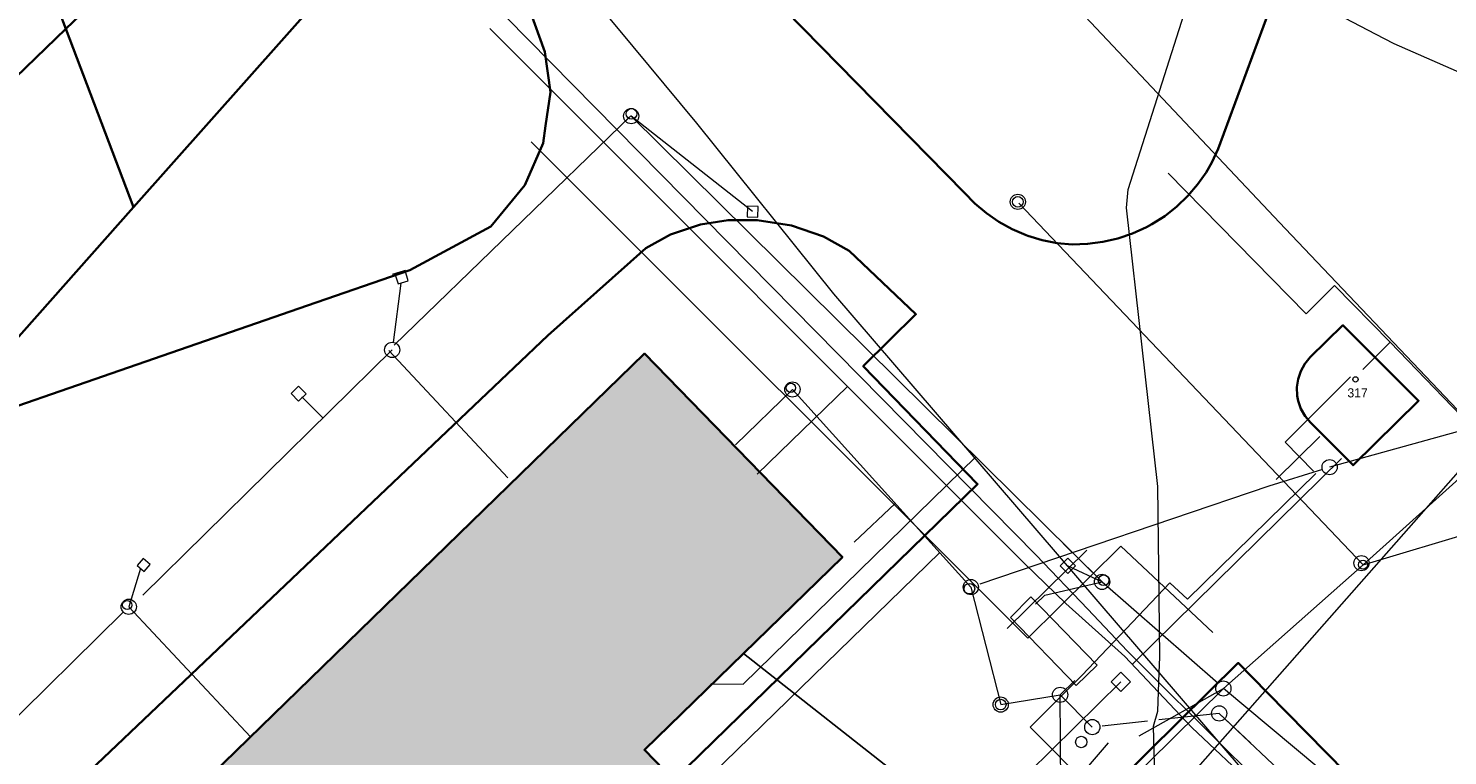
# Model space of a CAD drawing. Header units: millimetres. Extents: x -527259 to -526551, y -1129736 to -1129000.
# Tile 197 of 213: x -526867 to -526774, y -1129566 to -1129519. Entities that reach past the tile are written whole.
import ezdxf
from ezdxf.enums import TextEntityAlignment as Align

# ---------------------------------------------------------------- set-up
doc = ezdxf.new("R2010")
doc.units = ezdxf.units.MM
doc.header["$LTSCALE"] = 12
for name, color, linetype, lineweight in [('IS_sdelovaci - nezamer poloha CETIN', 132, 'EL_VEDENI_SLABOPROUD_PODZ', 0), ('IS_sdelovací CETIN', 6, 'EL_VEDENI_SLABOPROUD_PODZ', 0), ('ISa_destova_kanalizace', 4, 'KANALIZACE_DESTOVA_PODZ', 9), ('ISa_NN', 6, 'EL_VEDENI_NN_PODZ', 0), ('ISa_plyn_podzem_STL', 6, 'PLYN_POTRUBI_ST_PODZ', 0), ('ISa_splaskova_kanalizace', 30, 'KANALIZACE_SPLASKOVA_PODZ', 0), ('KN tlusta', 170, 'Continuous', 35), ('srafy', 6, 'Continuous', 9), ('tlusta', 7, 'Continuous', 15)]:
    doc.layers.add(name, color=color, linetype=linetype, lineweight=lineweight)
doc.layers.add('ISa_Vodovod', color=6, linetype='VODA_PITNA_PODZ')
doc.layers.add('Parc. č.', color=170, linetype='Continuous')
doc.layers.add('netisk', color=30, linetype='Continuous', plot=False)
doc.styles.add('laplan', font='txt', dxfattribs={"height": 0.002})
doc.linetypes.add('EL_VEDENI_NN_PODZ', pattern='A,35,-15,[109,CADKON.SHX,S=5,R=0,X=0,Y=0],-50', length=100)
doc.linetypes.add('EL_VEDENI_SLABOPROUD_PODZ', pattern='A,10,-30,[116,CADKON.SHX,S=5,R=0,X=0,Y=0],-35,10,-10', length=95)
doc.linetypes.add('KANALIZACE_DESTOVA_PODZ', pattern='A,35,-15,[102,CADKON.SHX,S=5,R=0,X=0,Y=5],-5,[106,CADKON.SHX,S=5,R=0,X=10,Y=0],30,-15', length=100)
doc.linetypes.add('KANALIZACE_SPLASKOVA_PODZ', pattern='A,35,-15,[102,CADKON.SHX,S=5,R=0,X=0,Y=5],-5,[102,CADKON.SHX,S=5,R=0,X=20,Y=5],30,-15', length=100)
doc.linetypes.add('PLYN_POTRUBI_ST_PODZ', pattern='A,35,-15,[113,CADKON.SHX,S=5,R=0,X=0,Y=0],-50', length=100)
doc.linetypes.add('VODA_PITNA_PODZ', pattern='A,35,-15,[117,CADKON.SHX,S=1.25,R=0,X=0,Y=0],-50', length=100)

# ---------------------------------------------------------------- blocks, each defined once
blk = doc.blocks.new('4$02')
at = {"layer": 'tlusta', "color": 0}
blk.add_circle((-0.007, 0.001), 0.175, dxfattribs=at)

msp = doc.modelspace()

# ---------------------------------------------------------------- hatches: boundary and pattern name
at = {"layer": 'srafy', "transparency": 33554534}
h = msp.add_hatch(color=251, dxfattribs=at)
h.dxf.hatch_style = 1
h.paths.add_polyline_path([(-526833.93, -1129576.743), (-526825.02, -1129568.073), (-526826.96, -1129566.083), (-526813.94, -1129553.403), (-526826.96, -1129540.013), (-526859.51, -1129571.683), (-526864.3, -1129568.293), (-526874.33, -1129578.043), (-526870.32, -1129582.223), (-526874.78, -1129586.563), (-526866.88, -1129594.753), (-526870.34, -1129598.113), (-526865.282, -1129603.349), (-526855.362, -1129593.762), (-526840.12, -1129579.033), (-526838.21, -1129580.943), (-526837.83, -1129580.603), (-526831.285, -1129587.878), (-526829.093, -1129590.315), (-526824.243, -1129595.705), (-526821.61, -1129598.633), (-526821.234, -1129598.294), (-526817.65, -1129594.793), (-526820.29, -1129591.863)])

# ---------------------------------------------------------------- linework, layer by layer
at = {"layer": 'IS_sdelovaci - nezamer poloha CETIN', "ltscale": 0.002, "flags": 128}
for points in [[(-526793.112, -1129560.994), (-526814.511, -1129536.087), (-526823.512, -1129524.862), (-526828.769, -1129518.512), (-526832.868, -1129513.593), (-526834.116, -1129511.446), (-526832.868, -1129508.137), (-526827.165, -1129497.906), (-526824.759, -1129492.719), (-526824.759, -1129490.393), (-526826.541, -1129488.425), (-526829.838, -1129485.278), (-526835.363, -1129479.285), (-526839.72, -1129474.773), (-526841.489, -1129472.919)], [(-526843.299, -1129474.437), (-526817.731, -1129496.878), (-526784.842, -1129531.79), (-526773.49, -1129543.723)], [(-526793.112, -1129560.994), (-526793.076, -1129559.981), (-526793.144, -1129554.13), (-526793.207, -1129548.759), (-526795.267, -1129530.434), (-526795.163, -1129529.23), (-526790.056, -1129513.177)], [(-526793.331, -1129570.365), (-526755.65, -1129527.613)], [(-526793.331, -1129570.365), (-526793.489, -1129564.526), (-526793.204, -1129563.537), (-526793.112, -1129560.994)], [(-526740.72, -1129614.123), (-526779.224, -1129577.16), (-526793.112, -1129560.994)]]:
    msp.add_lwpolyline(points, dxfattribs=at)
at = {"layer": 'IS_sdelovací CETIN', "ltscale": 0.003, "flags": 128}
for points in [[(-526790.056, -1129513.177), (-526784.38, -1129516.113), (-526778.916, -1129518.971)], [(-526778.916, -1129518.971), (-526777.69, -1129519.613), (-526767.35, -1129524.163), (-526755.65, -1129527.613)], [(-526793.144, -1129554.13), (-526793.207, -1129548.759), (-526795.267, -1129530.434), (-526795.163, -1129529.23)]]:
    msp.add_lwpolyline(points, dxfattribs=at)
at = {"layer": 'ISa_destova_kanalizace', "ltscale": 0.002}
for p, q in [((-526843.419, -1129539.47), (-526827.854, -1129524.37)), ((-526828.179, -1129524.689), (-526827.854, -1129524.37)), ((-526827.854, -1129524.37), (-526796.867, -1129555.036)), ((-526819.861, -1129530.668), (-526827.832, -1129524.392)), ((-526779.71, -1129553.903), (-526748.239, -1129525.606)), ((-526820.182, -1129530.321), (-526820.199, -1129531.022)), ((-526819.481, -1129530.338), (-526820.182, -1129530.321)), ((-526819.499, -1129531.039), (-526819.481, -1129530.338)), ((-526802.35, -1129530.123), (-526779.71, -1129553.903)), ((-526820.199, -1129531.022), (-526819.499, -1129531.039)), ((-526842.984, -1129534.631), (-526843.554, -1129534.817)), ((-526842.706, -1129534.551), (-526843.372, -1129534.765)), ((-526842.706, -1129534.551), (-526843.372, -1129534.765)), ((-526843.372, -1129534.765), (-526843.158, -1129535.433)), ((-526843.372, -1129534.765), (-526843.158, -1129535.433)), ((-526843.158, -1129535.433), (-526842.491, -1129535.218)), ((-526843.158, -1129535.433), (-526842.491, -1129535.218)), ((-526842.491, -1129535.218), (-526842.706, -1129534.551)), ((-526842.491, -1129535.218), (-526842.706, -1129534.551)), ((-526842.982, -1129535.376), (-526843.487, -1129539.275)), ((-526842.982, -1129535.376), (-526843.487, -1129539.275)), ((-526859.937, -1129555.913), (-526843.551, -1129539.772)), ((-526835.95, -1129548.179), (-526843.776, -1129539.82)), ((-526849.7, -1129542.155), (-526850.201, -1129542.644)), ((-526849.7, -1129542.155), (-526850.201, -1129542.644)), ((-526850.201, -1129542.644), (-526849.711, -1129543.145)), ((-526850.201, -1129542.644), (-526849.711, -1129543.145)), ((-526849.711, -1129543.145), (-526849.21, -1129542.656)), ((-526849.711, -1129543.145), (-526849.21, -1129542.656)), ((-526849.21, -1129542.656), (-526849.7, -1129542.155)), ((-526849.21, -1129542.656), (-526849.7, -1129542.155)), ((-526849.481, -1129542.85), (-526848.111, -1129544.245)), ((-526849.481, -1129542.85), (-526848.111, -1129544.245)), ((-526820.475, -1129561.761), (-526805.181, -1129546.808)), ((-526779.71, -1129553.903), (-526760.78, -1129548.242)), ((-526799.423, -1129552.507), (-526796.871, -1129555.032)), ((-526859.917, -1129553.496), (-526860.316, -1129553.945)), ((-526859.469, -1129553.895), (-526859.917, -1129553.496)), ((-526859.868, -1129554.343), (-526859.469, -1129553.895)), ((-526799.118, -1129553.479), (-526799.619, -1129553.969)), ((-526788.896, -1129562.045), (-526779.71, -1129553.903)), ((-526860.092, -1129554.144), (-526860.873, -1129556.664)), ((-526860.316, -1129553.945), (-526859.868, -1129554.343)), ((-526799.619, -1129553.969), (-526799.129, -1129554.47)), ((-526799.129, -1129554.47), (-526798.628, -1129553.981)), ((-526799.123, -1129553.975), (-526796.871, -1129555.032)), ((-526800.644, -1129555.905), (-526796.871, -1129555.032)), ((-526796.872, -1129555.032), (-526789.247, -1129561.689)), ((-526852.869, -1129565.219), (-526860.873, -1129556.664)), ((-526802.904, -1129557.382), (-526801.558, -1129556.017)), ((-526801.251, -1129556.501), (-526800.644, -1129555.905)), ((-526879.752, -1129575.26), (-526861.23, -1129557.014)), ((-526797.203, -1129560.511), (-526798.576, -1129561.853)), ((-526825.204, -1129597.868), (-526788.896, -1129562.045)), ((-526822.596, -1129561.738), (-526820.475, -1129561.761)), ((-526777.443, -1129571.577), (-526788.896, -1129562.045))]:
    msp.add_line(p, q, dxfattribs=at)
at = {"layer": 'ISa_destova_kanalizace', "color": 251, "ltscale": 0.002}
msp.add_line((-526807.549, -1129553.099), (-526861.788, -1129605.876), dxfattribs=at)
at = {"layer": 'ISa_destova_kanalizace', "linetype": 'Continuous', "ltscale": 0.002}
msp.add_line((-526798.628, -1129553.981), (-526799.118, -1129553.479), dxfattribs=at)
for centre, radius in [((-526827.833, -1129524.392), 0.5), ((-526827.833, -1129524.392), 0.5), ((-526827.816, -1129524.246), 0.35), ((-526827.816, -1129524.246), 0.35), ((-526843.551, -1129539.772), 0.5), ((-526779.816, -1129553.795), 0.5), ((-526779.712, -1129553.903), 0.3), ((-526796.872, -1129555.032), 0.5), ((-526796.768, -1129554.925), 0.35), ((-526860.873, -1129556.664), 0.5), ((-526860.978, -1129556.556), 0.3), ((-526788.896, -1129562.045), 0.5), ((-526789.17, -1129563.682), 0.5)]:
    msp.add_circle(centre, radius, dxfattribs=at)
at = {"layer": 'ISa_NN', "ltscale": 0.002}
for p, q in [((-526801.743, -1129558.739), (-526834.404, -1129526.079)), ((-526783.461, -1129537.388), (-526792.52, -1129528.153)), ((-526781.58, -1129535.542), (-526783.461, -1129537.388)), ((-526777.925, -1129539.269), (-526781.58, -1129535.542)), ((-526777.925, -1129539.269), (-526779.725, -1129541.05)), ((-526777.925, -1129539.269), (-526771.682, -1129545.76)), ((-526784.826, -1129545.845), (-526780.528, -1129541.541)), ((-526784.826, -1129545.845), (-526782.978, -1129547.745)), ((-526791.264, -1129556.162), (-526782.824, -1129547.9)), ((-526795.64, -1129552.689), (-526801.743, -1129558.739)), ((-526789.593, -1129558.363), (-526795.64, -1129552.689)), ((-526798.19, -1129561.163), (-526792.426, -1129555.099)), ((-526792.426, -1129555.099), (-526791.264, -1129556.162)), ((-526801.599, -1129564.595), (-526798.19, -1129561.163)), ((-526795.579, -1129570.615), (-526801.599, -1129564.595))]:
    msp.add_line(p, q, dxfattribs=at)
at = {"layer": 'ISa_plyn_podzem_STL', "ltscale": 0.002}
for p, q in [((-526836.03, -1129517.913), (-526801.21, -1129553.283)), ((-526797.8, -1129556.813), (-526801.21, -1129553.283)), ((-526797.8, -1129556.813), (-526795.23, -1129559.563)), ((-526795.23, -1129559.563), (-526788.37, -1129566.413)), ((-526788.37, -1129566.413), (-526778.05, -1129576.173))]:
    msp.add_line(p, q, dxfattribs=at)
at = {"layer": 'ISa_splaskova_kanalizace', "ltscale": 0.002}
for p, q in [((-526820.98, -1129546.012), (-526817.231, -1129542.373)), ((-526817.231, -1129542.373), (-526805.498, -1129555.37)), ((-526771.076, -1129544.469), (-526781.91, -1129547.485)), ((-526782.549, -1129545.461), (-526785.434, -1129548.291)), ((-526782.388, -1129547.63), (-526785.917, -1129548.725)), ((-526785.917, -1129548.725), (-526804.908, -1129555.173)), ((-526810.467, -1129549.866), (-526813.178, -1129552.411)), ((-526803.104, -1129558.089), (-526797.871, -1129552.934)), ((-526805.498, -1129555.37), (-526803.537, -1129563.1)), ((-526802.904, -1129557.382), (-526801.558, -1129556.017)), ((-526797.203, -1129560.511), (-526798.576, -1129561.853)), ((-526796.272, -1129561.604), (-526795.631, -1129560.973)), ((-526795.631, -1129560.973), (-526794.999, -1129561.614)), ((-526801.691, -1129567.574), (-526795.636, -1129561.609)), ((-526799.632, -1129562.456), (-526798.66, -1129561.515)), ((-526795.641, -1129562.246), (-526796.272, -1129561.604)), ((-526794.999, -1129561.614), (-526795.641, -1129562.246)), ((-526794.443, -1129565.145), (-526788.896, -1129562.045)), ((-526803.537, -1129563.1), (-526799.632, -1129562.456)), ((-526799.57, -1129569.799), (-526799.632, -1129562.456)), ((-526799.632, -1129562.456), (-526797.513, -1129564.58)), ((-526789.17, -1129563.682), (-526793.147, -1129564.11)), ((-526771.988, -1129579.874), (-526789.17, -1129563.682)), ((-526787.089, -1129565.643), (-526789.17, -1129563.682)), ((-526793.893, -1129564.19), (-526796.875, -1129564.511)), ((-526801.13, -1129571.083), (-526796.455, -1129565.623))]:
    msp.add_line(p, q, dxfattribs=at)
at = {"layer": 'ISa_splaskova_kanalizace', "linetype": 'Continuous', "ltscale": 0.002}
for p, q in [((-526801.558, -1129556.017), (-526797.203, -1129560.511)), ((-526801.558, -1129556.017), (-526797.203, -1129560.511)), ((-526798.576, -1129561.853), (-526802.904, -1129557.382)), ((-526798.576, -1129561.853), (-526802.904, -1129557.382))]:
    msp.add_line(p, q, dxfattribs=at)
for centre, radius in [((-526802.411, -1129530.033), 0.5), ((-526802.41, -1129530.033), 0.35), ((-526817.231, -1129542.373), 0.5), ((-526817.336, -1129542.266), 0.3), ((-526781.91, -1129547.485), 0.5), ((-526805.499, -1129555.37), 0.5), ((-526799.632, -1129562.456), 0.5), ((-526803.538, -1129563.1), 0.5), ((-526797.513, -1129564.58), 0.5)]:
    msp.add_circle(centre, radius, dxfattribs=at)
at = {"layer": 'ISa_splaskova_kanalizace', "ltscale": 0.002}
for centre, radius in [((-526805.595, -1129555.476), 0.35), ((-526803.537, -1129563.1), 0.35), ((-526798.24, -1129565.563), 0.375)]:
    msp.add_circle(centre, radius, dxfattribs=at)
at = {"layer": 'ISa_Vodovod', "ltscale": 0.002}
for p, q in [((-526837.14, -1129518.623), (-526801.96, -1129553.843)), ((-526813.616, -1129542.174), (-526819.546, -1129547.94)), ((-526794.878, -1129560.45), (-526781.127, -1129546.904)), ((-526799.26, -1129556.443), (-526801.96, -1129553.843)), ((-526799.26, -1129556.443), (-526795.37, -1129559.933)), ((-526795.37, -1129559.933), (-526790.97, -1129564.603)), ((-526790.97, -1129564.603), (-526783.54, -1129571.603))]:
    msp.add_line(p, q, dxfattribs=at)
at = {"layer": 'KN tlusta'}
for p, q in [((-526868.76, -1129508.723), (-526865, -1129518.653)), ((-526865, -1129518.653), (-526856.36, -1129510.323)), ((-526860.55, -1129530.383), (-526845.99, -1129513.993)), ((-526785.3, -1129515.883), (-526789.24, -1129526.543)), ((-526875.22, -1129528.503), (-526865, -1129518.653)), ((-526860.55, -1129530.383), (-526865, -1129518.653)), ((-526873.02, -1129544.423), (-526860.55, -1129530.383))]:
    msp.add_line(p, q, dxfattribs=at)
for points in [[(-526805.93, -1129529.423), (-526833.05, -1129501.773), (-526840.87, -1129509.673), (-526836.08, -1129514.723), (-526834.54, -1129517.323), (-526833.51, -1129520.173), (-526833.15, -1129522.813), (-526833.46, -1129525.033), (-526833.62, -1129526.163), (-526834.83, -1129528.943), (-526837.07, -1129531.653), (-526842.39, -1129534.523), (-526849.11, -1129536.853), (-526872.69, -1129545.013), (-526889.31, -1129557.703), (-526884.05, -1129573.623), (-526874.95, -1129601.173), (-526873.8, -1129602.813), (-526858.19, -1129618.833)], [(-526789.24, -1129526.543), (-526789.647, -1129527.434), (-526790.028, -1129528.099), (-526790.589, -1129528.902), (-526791.23, -1129529.643), (-526791.959, -1129530.342), (-526792.754, -1129530.965), (-526793.606, -1129531.506), (-526793.961, -1129531.698), (-526794.88, -1129532.116), (-526795.836, -1129532.442), (-526796.819, -1129532.671), (-526797.821, -1129532.802), (-526798.83, -1129532.833), (-526799.825, -1129532.741), (-526800.806, -1129532.55), (-526801.762, -1129532.262), (-526801.857, -1129532.228), (-526802.776, -1129531.836), (-526803.651, -1129531.355), (-526804.474, -1129530.788), (-526805.236, -1129530.142), (-526805.93, -1129529.423)], [(-526864.3, -1129568.293), (-526833.32, -1129538.833), (-526826.88, -1129533.083), (-526825.25, -1129532.183), (-526823.28, -1129531.523), (-526821.46, -1129531.233), (-526819.54, -1129531.233), (-526817.3, -1129531.593), (-526815.19, -1129532.313), (-526813.5, -1129533.263), (-526809.11, -1129537.423), (-526812.58, -1129540.843), (-526805.06, -1129548.593), (-526825.02, -1129568.073)], [(-526783.19, -1129540.253), (-526781.03, -1129538.153), (-526776.06, -1129543.113), (-526780.37, -1129547.363), (-526783.17, -1129544.543)], [(-526825.02, -1129568.073), (-526826.96, -1129566.083), (-526813.94, -1129553.403), (-526826.96, -1129540.013), (-526859.51, -1129571.683), (-526864.3, -1129568.293)], [(-526783.17, -1129544.543), (-526783.524, -1129544.119), (-526783.795, -1129543.639), (-526783.975, -1129543.117), (-526784.038, -1129542.784), (-526784.06, -1129542.232), (-526783.982, -1129541.686), (-526783.806, -1129541.163), (-526783.54, -1129540.68), (-526783.19, -1129540.253)], [(-526799.77, -1129572.093), (-526787.92, -1129560.363), (-526785.99, -1129562.323), (-526767.94, -1129580.703), (-526766.88, -1129581.783), (-526781.04, -1129595.533)]]:
    msp.add_lwpolyline(points, dxfattribs=at)
at = {"layer": 'netisk'}
msp.add_line((-526820.45, -1129559.743), (-526802, -1129574.243), dxfattribs=at)

# ---------------------------------------------------------------- block references
at = {"layer": 'tlusta'}
msp.add_blockref('4$02', (-526780.199, -1129541.713), dxfattribs=at)

# ---------------------------------------------------------------- texts
at = {"layer": 'Parc. č.', "style": 'laplan'}
msp.add_text('317', height=0.6, dxfattribs=at).set_placement((-526780.07, -1129542.896), align=Align.CENTER)

doc.saveas('drawing.dxf')
